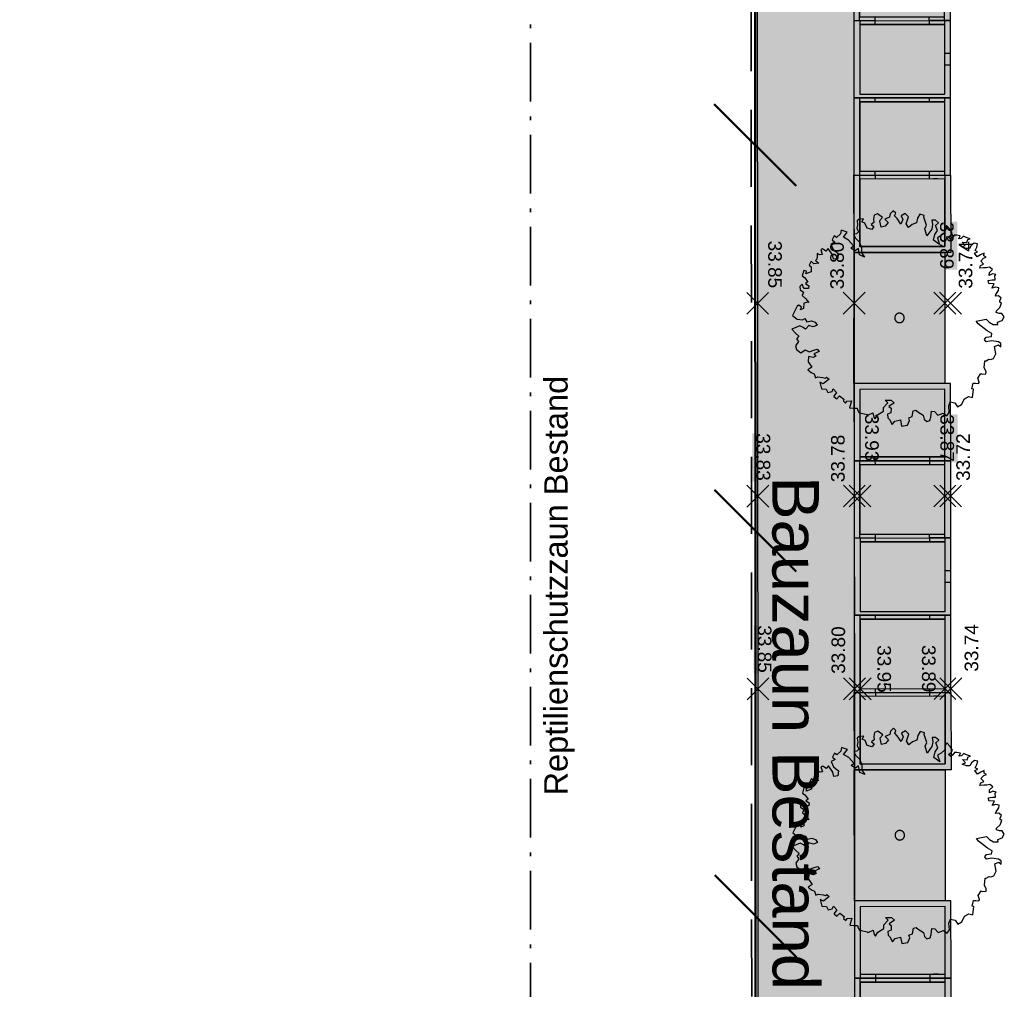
# Model space of a CAD drawing. Header units: metres. Extents: x -5569892 to 1712241, y -5568463 to 2085.
# Tile 26 of 70: x -13 to 13, y -60 to -35. Entities that reach past the tile are written whole.
import ezdxf

# ---------------------------------------------------------------- set-up
doc = ezdxf.new("R2010")
doc.units = ezdxf.units.M
doc.header["$LTSCALE"] = 0.5
for name, pattern in [('ISO-10 Strichpunktlinie', [4.699, 3.048, -0.762, 0.127, -0.762]), ('Linienart-34', [4.233, 2.116, -2.117]), ('Linienart-Gestrichelt mit Abstand', [6, 4, -2])]:
    doc.linetypes.add(name, pattern=pattern)
for name, color, linetype, lineweight in [('30 -39 Baustelle- Fläche', 7, 'Continuous', 15), ('99.04_Erschließung_VP-S-Borde-Kantenstein', 7, 'Continuous', 25), ('Bemaßung', 7, 'Continuous', 5), ('Keine', 7, 'Continuous', 9), ('S-Baumscheibe 3 BA', 7, 'Continuous', 25), ('SB-100A-Regengarten-Linie', 7, 'Continuous', 25), ('SB-PUNKTE-00000-0000-HOE', 7, 'Continuous', 18), ('SB-PUNKTE-00000-0000-PKT', 7, 'Continuous', 18), ('SB-PUNKTE-00000-0000-SYM', 7, 'Continuous', 18)]:
    doc.layers.add(name, color=color, linetype=linetype, lineweight=lineweight)
for name, color, linetype, lineweight, true_color in [('99.04_Erschließung_VP-S-Farben-Gehweg-Betonsteinpflaster', 7, 'Continuous', 25, 0xffd6a8), ('99.04_Erschließung_VP-S-Farben-Regengarten', 7, 'Continuous', 25, 0x60d2fb), ('S-Baum', 7, 'Continuous', 25, 0x4c994c), ('SB-100A-Regengarten-Farbe', 7, 'Continuous', 25, 0x60d2fb)]:
    doc.layers.add(name, color=color, linetype=linetype, lineweight=lineweight, true_color=true_color)
doc.styles.add('Arial', font='arial.ttf')

# ---------------------------------------------------------------- blocks, each defined once
blk = doc.blocks.new('Gruppe-52')
at = {"layer": 'SB-100A-Regengarten-Farbe', "linetype": 'Continuous', "lineweight": 0, "true_color": 0x60d2fb}
for points in [[(11.025, -59.956), (11.023, -58.203), (8.818, -58.206), (8.82, -59.959)], [(8.823, -61.963), (11.028, -61.96), (11.026, -60.158), (8.821, -60.161)], [(8.828, -63.966), (11.033, -63.963), (11.031, -62.161), (8.826, -62.164)], [(8.829, -65.97), (11.034, -65.967), (11.031, -64.165), (8.826, -64.168)], [(8.831, -67.922), (11.036, -67.919), (11.034, -66.166), (8.829, -66.169)]]:
    blk.add_hatch(color=141, dxfattribs=at).paths.add_polyline_path(points)
at = {"layer": 'SB-100A-Regengarten-Linie', "linetype": 'Continuous', "lineweight": 0}
for points in [[(11.025, -60.056), (11.023, -58.203), (8.818, -58.206), (8.821, -60.059), (10.625, -60.056), (11.025, -60.056), (11.176, -60.056), (11.173, -58.052), (8.667, -58.055), (8.67, -60.059), (8.821, -60.059), (9.221, -60.058), (9.221, -59.959)], [(11.028, -62.059), (11.025, -60.056), (9.221, -60.058), (8.821, -60.059), (8.67, -60.059), (8.673, -62.063), (11.179, -62.059), (11.176, -60.056), (11.025, -60.056), (10.625, -60.056), (10.625, -60.158)], [(8.675, -62.063), (8.678, -64.066), (11.182, -64.063), (11.179, -62.059), (11.03, -62.059)], [(9.226, -62.164), (9.226, -62.062), (8.825, -62.062), (8.675, -62.063), (10.63, -62.06), (10.63, -62.162)], [(8.825, -62.062), (8.828, -63.966), (11.033, -63.963), (11.03, -62.059), (10.63, -62.06)], [(11.034, -66.066), (11.031, -64.063), (9.227, -64.065), (8.826, -64.066), (8.676, -64.066), (8.678, -66.07), (11.184, -66.066), (11.182, -64.063), (11.031, -64.063), (10.63, -64.063), (10.63, -64.165)], [(11.034, -66.066), (11.036, -67.919), (8.831, -67.922), (8.829, -66.069), (10.633, -66.067), (11.034, -66.066), (11.184, -66.066), (11.187, -68.07), (8.681, -68.073), (8.678, -66.07), (8.829, -66.069), (9.23, -66.069), (9.23, -66.168)]]:
    blk.add_hatch(color=7, dxfattribs=at).paths.add_polyline_path(points)
at = {"layer": 'SB-100A-Regengarten-Farbe', "flags": 128}
for points in [[(11.025, -59.956), (11.023, -58.203), (8.818, -58.206), (8.82, -59.959)], [(8.823, -61.963), (11.028, -61.96), (11.026, -60.158), (8.821, -60.161)], [(8.828, -63.966), (11.033, -63.963), (11.031, -62.161), (8.826, -62.164)], [(8.829, -65.97), (11.034, -65.967), (11.031, -64.165), (8.826, -64.168)], [(8.831, -67.922), (11.036, -67.919), (11.034, -66.166), (8.829, -66.169)]]:
    blk.add_lwpolyline(points, close=True, dxfattribs=at)
at = {"layer": 'SB-100A-Regengarten-Linie'}
for p, q in [((11.025, -59.956), (8.82, -59.959)), ((10.625, -59.957), (10.625, -60.056)), ((10.841, -59.956), (10.724, -59.957)), ((8.823, -62.062), (8.821, -60.059)), ((8.821, -60.161), (11.026, -60.158)), ((9.221, -60.16), (9.221, -60.058)), ((8.823, -61.963), (11.028, -61.96)), ((9.224, -62.062), (9.224, -61.962)), ((10.628, -62.06), (10.627, -61.96)), ((8.826, -62.164), (11.031, -62.161)), ((11.153, -63.212), (11.032, -63.213)), ((11.153, -63.212), (11.18, -63.212)), ((8.829, -66.069), (8.826, -64.066)), ((9.227, -64.167), (9.227, -64.065)), ((8.826, -64.168), (11.031, -64.165)), ((8.829, -65.97), (11.034, -65.967)), ((9.23, -66.069), (9.229, -65.969)), ((10.633, -66.067), (10.633, -65.967)), ((10.633, -66.167), (10.633, -66.067)), ((11.034, -66.166), (8.829, -66.169)), ((10.849, -66.166), (10.733, -66.166))]:
    blk.add_line(p, q, dxfattribs=at)
at = {"layer": 'SB-100A-Regengarten-Linie', "flags": 128}
for points in [[(11.025, -60.056), (11.023, -58.203), (8.818, -58.206), (8.821, -60.059), (10.625, -60.056), (11.025, -60.056), (11.176, -60.056), (11.173, -58.052), (8.667, -58.055), (8.67, -60.059), (8.821, -60.059), (9.221, -60.058), (9.221, -59.959)], [(11.028, -62.059), (11.025, -60.056), (9.221, -60.058), (8.821, -60.059), (8.67, -60.059), (8.673, -62.063), (11.179, -62.059), (11.176, -60.056), (11.025, -60.056), (10.625, -60.056), (10.625, -60.158)], [(8.675, -62.063), (8.678, -64.066), (11.182, -64.063), (11.179, -62.059), (11.03, -62.059)], [(9.226, -62.164), (9.226, -62.062), (8.825, -62.062), (8.675, -62.063), (10.63, -62.06), (10.63, -62.162)], [(8.825, -62.062), (8.828, -63.966), (11.033, -63.963), (11.03, -62.059), (10.63, -62.06)], [(11.18, -62.911), (11.152, -62.911), (11.032, -62.912)], [(11.034, -66.066), (11.031, -64.063), (9.227, -64.065), (8.826, -64.066), (8.676, -64.066), (8.678, -66.07), (11.184, -66.066), (11.182, -64.063), (11.031, -64.063), (10.63, -64.063), (10.63, -64.165)], [(11.034, -66.066), (11.036, -67.919), (8.831, -67.922), (8.829, -66.069), (10.633, -66.067), (11.034, -66.066), (11.184, -66.066), (11.187, -68.07), (8.681, -68.073), (8.678, -66.07), (8.829, -66.069), (9.23, -66.069), (9.23, -66.168)]]:
    blk.add_lwpolyline(points, dxfattribs=at)
blk = doc.blocks.new('Gruppe-53')
at = {"layer": 'SB-100A-Regengarten-Farbe', "linetype": 'Continuous', "lineweight": 0, "true_color": 0x60d2fb}
for points in [[(11.007, -33.12), (11.005, -31.367), (8.8, -31.369), (8.802, -33.123)], [(8.804, -35.126), (11.009, -35.124), (11.007, -33.322), (8.802, -33.324)], [(8.808, -37.13), (11.013, -37.128), (11.011, -35.325), (8.806, -35.328)], [(8.808, -39.133), (11.013, -39.131), (11.011, -37.329), (8.806, -37.331)], [(8.81, -41.086), (11.015, -41.084), (11.013, -39.33), (8.808, -39.333)]]:
    blk.add_hatch(color=141, dxfattribs=at).paths.add_polyline_path(points)
at = {"layer": 'SB-100A-Regengarten-Linie', "linetype": 'Continuous', "lineweight": 0}
for points in [[(11.007, -33.22), (11.005, -31.367), (8.8, -31.369), (8.802, -33.222), (10.606, -33.221), (11.007, -33.22), (11.157, -33.22), (11.155, -31.216), (8.649, -31.219), (8.651, -33.223), (8.802, -33.222), (9.202, -33.222), (9.202, -33.122)], [(11.009, -35.224), (11.007, -33.22), (9.202, -33.222), (8.802, -33.222), (8.651, -33.223), (8.653, -35.226), (11.159, -35.223), (11.157, -33.22), (11.007, -33.22), (10.606, -33.221), (10.606, -33.322)], [(8.655, -35.226), (8.657, -37.23), (11.161, -37.227), (11.159, -35.223), (11.011, -35.224)], [(9.207, -35.327), (9.207, -35.226), (8.806, -35.226), (8.655, -35.226), (10.61, -35.224), (10.61, -35.326)], [(8.806, -35.226), (8.808, -37.13), (11.013, -37.128), (11.011, -35.224), (10.61, -35.224)], [(11.013, -39.231), (11.011, -37.227), (9.207, -37.229), (8.806, -37.229), (8.655, -37.23), (8.657, -39.233), (11.163, -39.231), (11.161, -37.227), (11.011, -37.227), (10.61, -37.228), (10.61, -37.329)], [(11.013, -39.231), (11.015, -41.084), (8.81, -41.086), (8.808, -39.233), (10.612, -39.231), (11.013, -39.231), (11.163, -39.231), (11.166, -41.234), (8.66, -41.237), (8.657, -39.233), (8.808, -39.233), (9.209, -39.233), (9.209, -39.332)]]:
    blk.add_hatch(color=7, dxfattribs=at).paths.add_polyline_path(points)
at = {"layer": 'SB-100A-Regengarten-Farbe', "flags": 128}
for points in [[(11.007, -33.12), (11.005, -31.367), (8.8, -31.369), (8.802, -33.123)], [(8.804, -35.126), (11.009, -35.124), (11.007, -33.322), (8.802, -33.324)], [(8.808, -37.13), (11.013, -37.128), (11.011, -35.325), (8.806, -35.328)], [(8.808, -39.133), (11.013, -39.131), (11.011, -37.329), (8.806, -37.331)], [(8.81, -41.086), (11.015, -41.084), (11.013, -39.33), (8.808, -39.333)]]:
    blk.add_lwpolyline(points, close=True, dxfattribs=at)
at = {"layer": 'SB-100A-Regengarten-Linie'}
for p, q in [((11.007, -33.12), (8.802, -33.123)), ((10.606, -33.121), (10.606, -33.221)), ((10.822, -33.121), (10.706, -33.121)), ((8.804, -35.226), (8.802, -33.222)), ((8.802, -33.324), (11.007, -33.322)), ((9.203, -33.324), (9.202, -33.222)), ((8.804, -35.126), (11.009, -35.124)), ((9.205, -35.226), (9.204, -35.126)), ((10.608, -35.224), (10.608, -35.124)), ((8.806, -35.328), (11.011, -35.325)), ((11.133, -36.377), (11.012, -36.377)), ((11.133, -36.377), (11.16, -36.377)), ((8.808, -39.233), (8.806, -37.229)), ((9.207, -37.331), (9.207, -37.229)), ((8.806, -37.331), (11.011, -37.329)), ((8.808, -39.133), (11.013, -39.131)), ((9.209, -39.233), (9.209, -39.133)), ((10.612, -39.231), (10.612, -39.131)), ((10.612, -39.331), (10.612, -39.231)), ((11.013, -39.33), (8.808, -39.333)), ((10.829, -39.331), (10.712, -39.331))]:
    blk.add_line(p, q, dxfattribs=at)
at = {"layer": 'SB-100A-Regengarten-Linie', "flags": 128}
for points in [[(11.007, -33.22), (11.005, -31.367), (8.8, -31.369), (8.802, -33.222), (10.606, -33.221), (11.007, -33.22), (11.157, -33.22), (11.155, -31.216), (8.649, -31.219), (8.651, -33.223), (8.802, -33.222), (9.202, -33.222), (9.202, -33.122)], [(11.009, -35.224), (11.007, -33.22), (9.202, -33.222), (8.802, -33.222), (8.651, -33.223), (8.653, -35.226), (11.159, -35.223), (11.157, -33.22), (11.007, -33.22), (10.606, -33.221), (10.606, -33.322)], [(8.655, -35.226), (8.657, -37.23), (11.161, -37.227), (11.159, -35.223), (11.011, -35.224)], [(9.207, -35.327), (9.207, -35.226), (8.806, -35.226), (8.655, -35.226), (10.61, -35.224), (10.61, -35.326)], [(8.806, -35.226), (8.808, -37.13), (11.013, -37.128), (11.011, -35.224), (10.61, -35.224)], [(11.16, -36.076), (11.133, -36.076), (11.012, -36.076)], [(11.013, -39.231), (11.011, -37.227), (9.207, -37.229), (8.806, -37.229), (8.655, -37.23), (8.657, -39.233), (11.163, -39.231), (11.161, -37.227), (11.011, -37.227), (10.61, -37.228), (10.61, -37.329)], [(11.013, -39.231), (11.015, -41.084), (8.81, -41.086), (8.808, -39.233), (10.612, -39.231), (11.013, -39.231), (11.163, -39.231), (11.166, -41.234), (8.66, -41.237), (8.657, -39.233), (8.808, -39.233), (9.209, -39.233), (9.209, -39.332)]]:
    blk.add_lwpolyline(points, dxfattribs=at)
blk = doc.blocks.new('Gruppe-207')
at = {"layer": 'SB-PUNKTE-00000-0000-SYM', "color": 7}
for p, q in [((11.445, -42.269), (10.879, -42.835)), ((10.879, -42.269), (11.445, -42.835))]:
    blk.add_line(p, q, dxfattribs=at)
blk = doc.blocks.new('Gruppe-208')
at = {"layer": 'SB-PUNKTE-00000-0000-SYM', "color": 7}
for p, q in [((10.729, -42.269), (11.295, -42.835)), ((10.729, -42.835), (11.295, -42.269))]:
    blk.add_line(p, q, dxfattribs=at)
blk = doc.blocks.new('Gruppe-209')
at = {"layer": 'SB-PUNKTE-00000-0000-SYM', "color": 7}
for p, q in [((8.945, -42.271), (8.379, -42.837)), ((8.379, -42.271), (8.945, -42.837))]:
    blk.add_line(p, q, dxfattribs=at)
blk = doc.blocks.new('Gruppe-210')
at = {"layer": 'SB-PUNKTE-00000-0000-SYM', "color": 7}
for p, q in [((5.879, -42.84), (6.445, -42.273)), ((5.879, -42.274), (6.445, -42.839))]:
    blk.add_line(p, q, dxfattribs=at)
blk = doc.blocks.new('Gruppe-215')
at = {"layer": 'SB-PUNKTE-00000-0000-SYM', "color": 7}
for p, q in [((11.449, -47.269), (10.883, -47.835)), ((10.883, -47.269), (11.449, -47.835))]:
    blk.add_line(p, q, dxfattribs=at)
blk = doc.blocks.new('Gruppe-216')
at = {"layer": 'SB-PUNKTE-00000-0000-SYM', "color": 7}
for p, q in [((10.733, -47.269), (11.299, -47.835)), ((10.733, -47.835), (11.299, -47.269))]:
    blk.add_line(p, q, dxfattribs=at)
blk = doc.blocks.new('Gruppe-217')
at = {"layer": 'SB-PUNKTE-00000-0000-SYM', "color": 7}
for p, q in [((8.533, -47.271), (9.099, -47.837)), ((8.533, -47.837), (9.099, -47.271))]:
    blk.add_line(p, q, dxfattribs=at)
blk = doc.blocks.new('Gruppe-218')
at = {"layer": 'SB-PUNKTE-00000-0000-SYM', "color": 7}
for p, q in [((8.949, -47.271), (8.383, -47.837)), ((8.383, -47.271), (8.949, -47.837))]:
    blk.add_line(p, q, dxfattribs=at)
blk = doc.blocks.new('Gruppe-219')
at = {"layer": 'SB-PUNKTE-00000-0000-SYM', "color": 7}
for p, q in [((5.883, -47.84), (6.449, -47.273)), ((5.883, -47.274), (6.449, -47.839))]:
    blk.add_line(p, q, dxfattribs=at)
blk = doc.blocks.new('Gruppe-223')
at = {"layer": 'SB-PUNKTE-00000-0000-SYM', "color": 7}
for p, q in [((11.453, -52.269), (10.887, -52.835)), ((10.887, -52.269), (11.453, -52.835))]:
    blk.add_line(p, q, dxfattribs=at)
blk = doc.blocks.new('Gruppe-224')
at = {"layer": 'SB-PUNKTE-00000-0000-SYM', "color": 7}
for p, q in [((10.737, -52.269), (11.303, -52.835)), ((10.737, -52.835), (11.303, -52.269))]:
    blk.add_line(p, q, dxfattribs=at)
blk = doc.blocks.new('Gruppe-225')
at = {"layer": 'SB-PUNKTE-00000-0000-SYM', "color": 7}
for p, q in [((8.537, -52.271), (9.103, -52.837)), ((8.537, -52.837), (9.103, -52.271))]:
    blk.add_line(p, q, dxfattribs=at)
blk = doc.blocks.new('Gruppe-226')
at = {"layer": 'SB-PUNKTE-00000-0000-SYM', "color": 7}
for p, q in [((8.953, -52.271), (8.387, -52.837)), ((8.387, -52.271), (8.953, -52.837))]:
    blk.add_line(p, q, dxfattribs=at)
blk = doc.blocks.new('Gruppe-227')
at = {"layer": 'SB-PUNKTE-00000-0000-SYM', "color": 7}
for p, q in [((5.887, -52.84), (6.453, -52.273)), ((5.887, -52.274), (6.453, -52.839))]:
    blk.add_line(p, q, dxfattribs=at)
blk = doc.blocks.new('Gruppe-481')
at = {"layer": 'SB-100A-Regengarten-Farbe', "linetype": 'Continuous', "lineweight": 0, "true_color": 0x60d2fb}
for points in [[(11.016, -46.538), (11.014, -44.785), (8.809, -44.787), (8.811, -46.541)], [(8.813, -48.544), (11.018, -48.542), (11.016, -46.74), (8.811, -46.742)], [(8.817, -50.548), (11.022, -50.545), (11.02, -48.743), (8.815, -48.745)], [(8.817, -52.551), (11.022, -52.549), (11.02, -50.747), (8.815, -50.749)], [(8.819, -54.504), (11.024, -54.502), (11.022, -52.748), (8.817, -52.75)]]:
    blk.add_hatch(color=141, dxfattribs=at).paths.add_polyline_path(points)
at = {"layer": 'SB-100A-Regengarten-Linie', "linetype": 'Continuous', "lineweight": 0}
for points in [[(11.016, -46.638), (11.014, -44.785), (8.809, -44.787), (8.811, -46.64), (10.615, -46.638), (11.016, -46.638), (11.166, -46.638), (11.164, -44.634), (8.658, -44.637), (8.66, -46.64), (8.811, -46.64), (9.211, -46.64), (9.211, -46.54)], [(11.018, -48.641), (11.016, -46.638), (9.211, -46.64), (8.811, -46.64), (8.66, -46.64), (8.662, -48.644), (11.168, -48.641), (11.166, -46.638), (11.016, -46.638), (10.615, -46.638), (10.615, -46.74)], [(8.664, -48.644), (8.667, -50.647), (11.17, -50.645), (11.168, -48.641), (11.02, -48.641)], [(9.216, -48.745), (9.216, -48.643), (8.815, -48.644), (8.664, -48.644), (10.619, -48.642), (10.619, -48.744)], [(8.815, -48.644), (8.817, -50.548), (11.022, -50.545), (11.02, -48.641), (10.619, -48.642)], [(11.022, -52.649), (11.02, -50.645), (9.216, -50.647), (8.815, -50.647), (8.664, -50.647), (8.666, -52.651), (11.172, -52.648), (11.17, -50.645), (11.02, -50.645), (10.619, -50.645), (10.619, -50.747)], [(11.022, -52.649), (11.024, -54.502), (8.819, -54.504), (8.817, -52.651), (10.621, -52.649), (11.022, -52.649), (11.172, -52.648), (11.175, -54.652), (8.669, -54.654), (8.666, -52.651), (8.817, -52.651), (9.218, -52.65), (9.218, -52.75)]]:
    blk.add_hatch(color=7, dxfattribs=at).paths.add_polyline_path(points)
at = {"layer": 'SB-100A-Regengarten-Farbe', "flags": 128}
for points in [[(11.016, -46.538), (11.014, -44.785), (8.809, -44.787), (8.811, -46.541)], [(8.813, -48.544), (11.018, -48.542), (11.016, -46.74), (8.811, -46.742)], [(8.817, -50.548), (11.022, -50.545), (11.02, -48.743), (8.815, -48.745)], [(8.817, -52.551), (11.022, -52.549), (11.02, -50.747), (8.815, -50.749)], [(8.819, -54.504), (11.024, -54.502), (11.022, -52.748), (8.817, -52.75)]]:
    blk.add_lwpolyline(points, close=True, dxfattribs=at)
at = {"layer": 'SB-100A-Regengarten-Linie'}
for p, q in [((11.016, -46.538), (8.811, -46.541)), ((8.813, -48.644), (8.811, -46.64)), ((9.212, -46.742), (9.211, -46.64)), ((10.615, -46.539), (10.615, -46.638)), ((10.831, -46.538), (10.715, -46.539)), ((8.811, -46.742), (11.016, -46.74)), ((8.813, -48.544), (11.018, -48.542)), ((8.815, -48.745), (11.02, -48.743)), ((9.214, -48.643), (9.213, -48.544)), ((10.617, -48.642), (10.617, -48.542)), ((11.142, -49.795), (11.021, -49.795)), ((11.142, -49.795), (11.17, -49.795)), ((8.817, -52.651), (8.815, -50.647)), ((8.815, -50.749), (11.02, -50.747)), ((9.216, -50.749), (9.216, -50.647)), ((8.817, -52.551), (11.022, -52.549)), ((9.218, -52.65), (9.218, -52.551)), ((10.621, -52.649), (10.621, -52.549)), ((11.022, -52.748), (8.817, -52.75)), ((10.621, -52.749), (10.621, -52.649)), ((10.838, -52.748), (10.721, -52.748))]:
    blk.add_line(p, q, dxfattribs=at)
at = {"layer": 'SB-100A-Regengarten-Linie', "flags": 128}
for points in [[(11.016, -46.638), (11.014, -44.785), (8.809, -44.787), (8.811, -46.64), (10.615, -46.638), (11.016, -46.638), (11.166, -46.638), (11.164, -44.634), (8.658, -44.637), (8.66, -46.64), (8.811, -46.64), (9.211, -46.64), (9.211, -46.54)], [(11.018, -48.641), (11.016, -46.638), (9.211, -46.64), (8.811, -46.64), (8.66, -46.64), (8.662, -48.644), (11.168, -48.641), (11.166, -46.638), (11.016, -46.638), (10.615, -46.638), (10.615, -46.74)], [(8.664, -48.644), (8.667, -50.647), (11.17, -50.645), (11.168, -48.641), (11.02, -48.641)], [(9.216, -48.745), (9.216, -48.643), (8.815, -48.644), (8.664, -48.644), (10.619, -48.642), (10.619, -48.744)], [(8.815, -48.644), (8.817, -50.548), (11.022, -50.545), (11.02, -48.641), (10.619, -48.642)], [(11.169, -49.494), (11.142, -49.494), (11.021, -49.494)], [(11.022, -52.649), (11.02, -50.645), (9.216, -50.647), (8.815, -50.647), (8.664, -50.647), (8.666, -52.651), (11.172, -52.648), (11.17, -50.645), (11.02, -50.645), (10.619, -50.645), (10.619, -50.747)], [(11.022, -52.649), (11.024, -54.502), (8.819, -54.504), (8.817, -52.651), (10.621, -52.649), (11.022, -52.649), (11.172, -52.648), (11.175, -54.652), (8.669, -54.654), (8.666, -52.651), (8.817, -52.651), (9.218, -52.65), (9.218, -52.75)]]:
    blk.add_lwpolyline(points, dxfattribs=at)
blk = doc.blocks.new('Gruppe-484')
at = {"layer": 'S-Baum', "flags": 128}
blk.add_lwpolyline([(12.495, -42.823), (12.427, -42.821), (12.349, -42.798), (12.35, -42.75), (12.441, -42.665), (12.484, -42.551), (12.437, -42.529), (12.439, -42.481), (12.477, -42.423), (12.403, -42.361), (12.324, -42.37), (12.336, -42.331), (12.408, -42.226), (12.418, -42.158), (12.331, -42.135), (12.234, -42.16), (12.295, -42.055), (12.151, -42.042), (12.142, -41.962), (12.242, -41.946), (12.318, -41.948), (12.313, -41.841), (12.334, -41.813), (12.247, -41.79), (12.166, -41.836), (12.169, -41.759), (12.251, -41.683), (12.173, -41.621), (12.094, -41.638), (12.017, -41.635), (11.918, -41.643), (11.94, -41.573), (12.021, -41.539), (11.944, -41.466), (12.015, -41.381), (12.083, -41.355), (12.028, -41.325), (12.03, -41.257), (11.941, -41.302), (11.852, -41.347), (11.784, -41.257), (11.864, -41.22), (11.797, -41.189), (11.84, -41.103), (11.863, -41.016), (11.776, -40.993), (11.694, -41.059), (11.652, -41.136), (11.564, -41.133), (11.458, -41.09), (11.539, -41.053), (11.462, -40.972), (11.581, -40.976), (11.612, -40.9), (11.672, -40.882), (11.566, -40.848), (11.496, -40.817), (11.437, -40.874), (11.378, -40.881), (11.409, -40.806), (11.313, -40.791), (11.253, -40.789), (11.212, -40.847), (11.162, -40.893), (11.104, -40.843), (11.166, -40.786), (11.207, -40.728), (11.143, -40.63), (11.058, -40.539), (11.026, -40.578), (11.001, -40.732), (10.91, -40.809), (10.821, -40.862), (10.875, -41.031), (10.723, -40.918), (10.756, -40.772), (10.827, -40.667), (10.775, -40.538), (10.854, -40.473), (10.768, -40.402), (10.681, -40.399), (10.697, -40.516), (10.673, -40.634), (10.551, -40.805), (10.498, -40.628), (10.541, -40.53), (10.468, -40.324), (10.481, -40.276), (10.364, -40.241), (10.303, -40.347), (10.279, -40.473), (10.17, -40.509), (10.069, -40.593), (10.013, -40.492), (10.07, -40.31), (9.985, -40.228), (9.884, -40.284), (9.929, -40.382), (9.876, -40.507), (9.774, -40.36), (9.708, -40.287), (9.739, -40.22), (9.673, -40.158), (9.594, -40.235), (9.58, -40.322), (9.462, -40.377), (9.547, -40.46), (9.464, -40.553), (9.367, -40.578), (9.325, -40.424), (9.322, -40.421), (9.396, -40.327), (9.271, -40.235), (9.182, -40.269), (9.167, -40.376), (9.176, -40.464), (9.103, -40.512), (9.172, -40.563), (9.119, -40.64), (8.996, -40.605), (8.94, -40.476), (8.862, -40.445), (8.905, -40.367), (8.788, -40.374), (8.736, -40.421), (8.752, -40.52), (8.729, -40.607), (8.777, -40.705), (8.724, -40.751), (8.648, -40.76), (8.701, -40.869), (8.805, -40.969), (8.851, -41.118), (8.855, -41.245), (8.93, -41.355), (8.805, -41.303), (8.771, -41.135), (8.69, -41.192), (8.576, -41.128), (8.646, -41.063), (8.515, -40.922), (8.382, -40.839), (8.482, -40.715), (8.328, -40.662), (8.305, -40.757), (8.203, -40.852), (8.148, -40.803), (8.094, -40.908), (8.162, -40.967), (8.061, -41.023), (8.116, -41.161), (8.249, -41.264), (8.236, -41.391), (8.128, -41.407), (8.1, -41.299), (7.99, -41.137), (7.928, -41.205), (7.842, -41.143), (7.794, -41.161), (7.829, -41.29), (7.769, -41.296), (7.702, -41.266), (7.7, -41.333), (7.697, -41.412), (7.656, -41.448), (7.742, -41.519), (7.614, -41.534), (7.548, -41.464), (7.497, -41.57), (7.543, -41.611), (7.55, -41.739), (7.41, -41.793), (7.424, -41.723), (7.353, -41.704), (7.312, -41.846), (7.378, -41.888), (7.462, -41.999), (7.401, -42.045), (7.487, -42.099), (7.476, -42.175), (7.357, -42.17), (7.313, -42.061), (7.252, -42.119), (7.26, -42.207), (7.346, -42.269), (7.314, -42.356), (7.4, -42.427), (7.484, -42.537), (7.456, -42.524), (7.356, -42.552), (7.351, -42.688), (7.271, -42.725), (7.293, -42.658), (7.227, -42.607), (7.186, -42.634), (7.062, -42.873), (7.186, -42.965), (7.321, -42.981), (7.382, -42.952), (7.436, -43.033), (7.555, -43.009), (7.65, -43.049), (7.707, -43.122), (7.598, -43.166), (7.483, -43.134), (7.401, -43.227), (7.343, -43.186), (7.257, -43.143), (7.05, -43.227), (7.143, -43.326), (7.228, -43.408), (7.169, -43.474), (7.223, -43.544), (7.143, -43.657), (7.168, -43.757), (7.281, -43.84), (7.391, -43.764), (7.497, -43.816), (7.617, -43.772), (7.706, -43.747), (7.752, -43.805), (7.614, -43.868), (7.671, -43.93), (7.6, -43.958), (7.476, -43.934), (7.471, -44.07), (7.563, -44.209), (7.464, -44.285), (7.55, -44.347), (7.625, -44.386), (7.661, -44.487), (7.721, -44.46), (7.848, -44.482), (7.915, -44.495), (7.945, -44.468), (8.011, -44.527), (7.86, -44.64), (7.773, -44.598), (7.818, -44.775), (7.934, -44.779), (7.979, -44.868), (8.088, -44.843), (8.121, -44.777), (8.206, -44.867), (8.135, -44.961), (8.134, -44.972), (8.209, -45.031), (8.279, -44.957), (8.395, -45.038), (8.382, -45.097), (8.44, -45.147), (8.47, -45.091), (8.597, -45.084), (8.543, -45.269), (8.639, -45.272), (8.738, -45.276), (8.756, -45.333), (8.793, -45.393), (8.841, -45.406), (8.996, -45.44), (9.015, -45.469), (9.035, -45.45), (9.144, -45.397), (9.169, -45.505), (9.207, -45.555), (9.27, -45.449), (9.42, -45.355), (9.424, -45.259), (9.535, -45.136), (9.467, -45.065), (9.625, -45.071), (9.699, -45.141), (9.56, -45.236), (9.618, -45.274), (9.614, -45.393), (9.525, -45.43), (9.539, -45.526), (9.577, -45.567), (9.652, -45.697), (9.714, -45.611), (9.86, -45.577), (9.894, -45.745), (10.05, -45.719), (10.094, -45.593), (10.077, -45.525), (10.166, -45.488), (10.19, -45.345), (10.259, -45.327), (10.317, -45.369), (10.45, -45.461), (10.478, -45.558), (10.543, -45.62), (10.624, -45.591), (10.655, -45.505), (10.669, -45.35), (10.747, -45.364), (10.832, -45.454), (10.969, -45.408), (11.066, -45.471), (11.129, -45.385), (11.115, -45.218), (11.155, -45.111), (11.273, -45.135), (11.346, -45.237), (11.447, -45.181), (11.52, -45.036), (11.63, -44.972), (11.728, -44.995), (11.755, -44.781), (11.716, -44.771), (11.749, -44.625), (11.808, -44.627), (11.884, -44.638), (11.905, -44.611), (11.905, -44.602), (11.872, -44.494), (11.944, -44.377), (11.98, -44.39), (12.08, -44.382), (12.082, -44.322), (12.037, -44.225), (12.051, -44.05), (12.083, -44.051), (12.152, -44.005), (12.2, -44.015), (12.28, -43.99), (12.341, -43.864), (12.299, -43.676), (12.408, -43.632), (12.466, -43.682), (12.469, -43.594), (12.402, -43.552), (12.225, -43.527), (12.088, -43.553), (12.042, -43.492), (12.084, -43.434), (12.22, -43.419), (12.231, -43.343), (12.109, -43.271), (11.88, -43.085), (11.823, -43.015), (12.088, -42.967), (12.165, -43.046), (12.27, -43.109), (12.386, -43.102), (12.38, -43.045), (12.38, -43.045), (12.497, -43.001), (12.549, -42.904)], close=True, dxfattribs=at)
at = {"layer": 'S-Baum'}
blk.add_rational_spline([(9.806, -43.054), (9.568, -42.99), (9.632, -42.752), (9.87, -42.816), (10.108, -42.88), (10.044, -43.118), (9.806, -43.054)], [1, 0.333333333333, 0.333333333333, 1, 0.333333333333, 0.333333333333, 1], degree=3, knots=[0, 0, 0, 0, 0.5, 0.5, 0.5, 1, 1, 1, 1], dxfattribs=at)
blk = doc.blocks.new('Gruppe-485')
at = {"layer": 'S-Baum', "flags": 128}
blk.add_lwpolyline([(12.503, -56.24), (12.435, -56.237), (12.356, -56.215), (12.358, -56.167), (12.449, -56.082), (12.492, -55.968), (12.445, -55.946), (12.446, -55.898), (12.485, -55.84), (12.411, -55.778), (12.331, -55.787), (12.344, -55.748), (12.415, -55.643), (12.426, -55.575), (12.339, -55.552), (12.242, -55.577), (12.302, -55.472), (12.158, -55.459), (12.15, -55.379), (12.249, -55.363), (12.326, -55.365), (12.321, -55.258), (12.342, -55.23), (12.255, -55.207), (12.174, -55.253), (12.176, -55.176), (12.258, -55.1), (12.181, -55.038), (12.101, -55.055), (12.025, -55.052), (11.926, -55.06), (11.948, -54.99), (12.028, -54.956), (11.951, -54.883), (12.022, -54.798), (12.091, -54.772), (12.035, -54.741), (12.038, -54.674), (11.949, -54.719), (11.859, -54.764), (11.792, -54.674), (11.872, -54.637), (11.805, -54.606), (11.848, -54.52), (11.87, -54.433), (11.783, -54.41), (11.702, -54.476), (11.66, -54.553), (11.572, -54.55), (11.466, -54.507), (11.547, -54.47), (11.47, -54.388), (11.589, -54.392), (11.62, -54.317), (11.68, -54.299), (11.573, -54.265), (11.504, -54.234), (11.445, -54.291), (11.385, -54.298), (11.416, -54.223), (11.321, -54.208), (11.261, -54.206), (11.22, -54.264), (11.17, -54.31), (11.112, -54.26), (11.174, -54.203), (11.215, -54.145), (11.151, -54.047), (11.066, -53.956), (11.033, -53.995), (11.008, -54.149), (10.918, -54.225), (10.828, -54.279), (10.882, -54.448), (10.73, -54.335), (10.764, -54.189), (10.835, -54.084), (10.783, -53.955), (10.861, -53.89), (10.776, -53.819), (10.689, -53.816), (10.704, -53.932), (10.681, -54.05), (10.559, -54.222), (10.505, -54.045), (10.548, -53.947), (10.476, -53.741), (10.489, -53.693), (10.371, -53.658), (10.311, -53.763), (10.287, -53.89), (10.178, -53.926), (10.076, -54.01), (10.02, -53.909), (10.077, -53.727), (9.992, -53.645), (9.891, -53.701), (9.936, -53.799), (9.884, -53.924), (9.781, -53.777), (9.716, -53.704), (9.746, -53.637), (9.681, -53.575), (9.602, -53.652), (9.587, -53.739), (9.469, -53.794), (9.554, -53.876), (9.472, -53.97), (9.375, -53.995), (9.333, -53.841), (9.329, -53.838), (9.403, -53.744), (9.279, -53.652), (9.19, -53.686), (9.175, -53.793), (9.183, -53.881), (9.111, -53.929), (9.18, -53.98), (9.127, -54.057), (9.003, -54.022), (8.948, -53.893), (8.87, -53.862), (8.912, -53.784), (8.796, -53.791), (8.743, -53.838), (8.76, -53.937), (8.737, -54.024), (8.785, -54.122), (8.732, -54.168), (8.655, -54.177), (8.708, -54.286), (8.813, -54.386), (8.858, -54.535), (8.863, -54.662), (8.938, -54.772), (8.813, -54.72), (8.779, -54.552), (8.697, -54.608), (8.584, -54.545), (8.654, -54.48), (8.523, -54.339), (8.39, -54.256), (8.49, -54.132), (8.336, -54.078), (8.313, -54.174), (8.211, -54.269), (8.156, -54.219), (8.101, -54.325), (8.17, -54.384), (8.069, -54.44), (8.124, -54.578), (8.256, -54.681), (8.243, -54.808), (8.135, -54.824), (8.108, -54.716), (7.997, -54.554), (7.936, -54.622), (7.85, -54.56), (7.801, -54.578), (7.837, -54.707), (7.777, -54.713), (7.71, -54.682), (7.708, -54.75), (7.705, -54.829), (7.664, -54.865), (7.749, -54.936), (7.622, -54.951), (7.556, -54.881), (7.504, -54.987), (7.551, -55.028), (7.558, -55.155), (7.418, -55.21), (7.431, -55.14), (7.361, -55.12), (7.319, -55.263), (7.386, -55.305), (7.47, -55.416), (7.409, -55.462), (7.495, -55.515), (7.484, -55.591), (7.365, -55.587), (7.321, -55.478), (7.259, -55.536), (7.268, -55.624), (7.353, -55.686), (7.322, -55.773), (7.407, -55.843), (7.491, -55.954), (7.464, -55.941), (7.363, -55.969), (7.359, -56.105), (7.278, -56.142), (7.3, -56.075), (7.234, -56.024), (7.194, -56.051), (7.07, -56.29), (7.194, -56.382), (7.329, -56.398), (7.39, -56.369), (7.443, -56.45), (7.563, -56.426), (7.658, -56.466), (7.715, -56.539), (7.606, -56.583), (7.491, -56.551), (7.409, -56.644), (7.35, -56.603), (7.264, -56.56), (7.058, -56.644), (7.15, -56.743), (7.235, -56.825), (7.177, -56.891), (7.231, -56.961), (7.151, -57.074), (7.175, -57.174), (7.289, -57.257), (7.399, -57.181), (7.505, -57.233), (7.625, -57.189), (7.714, -57.164), (7.76, -57.222), (7.622, -57.285), (7.679, -57.346), (7.607, -57.375), (7.484, -57.351), (7.479, -57.487), (7.571, -57.626), (7.472, -57.702), (7.557, -57.764), (7.632, -57.803), (7.669, -57.903), (7.729, -57.877), (7.856, -57.898), (7.923, -57.912), (7.952, -57.885), (8.018, -57.944), (7.867, -58.057), (7.781, -58.015), (7.826, -58.192), (7.942, -58.196), (7.987, -58.285), (8.095, -58.26), (8.129, -58.193), (8.213, -58.284), (8.142, -58.378), (8.142, -58.389), (8.216, -58.448), (8.287, -58.374), (8.403, -58.455), (8.39, -58.514), (8.447, -58.564), (8.477, -58.508), (8.605, -58.501), (8.551, -58.686), (8.647, -58.689), (8.746, -58.693), (8.764, -58.75), (8.801, -58.81), (8.849, -58.823), (9.003, -58.857), (9.022, -58.886), (9.043, -58.867), (9.152, -58.814), (9.177, -58.922), (9.215, -58.972), (9.278, -58.866), (9.428, -58.772), (9.431, -58.676), (9.543, -58.553), (9.475, -58.482), (9.633, -58.488), (9.707, -58.558), (9.568, -58.652), (9.626, -58.691), (9.622, -58.81), (9.533, -58.847), (9.547, -58.943), (9.585, -58.984), (9.66, -59.114), (9.722, -59.028), (9.868, -58.994), (9.902, -59.162), (10.058, -59.136), (10.102, -59.01), (10.084, -58.942), (10.173, -58.905), (10.198, -58.762), (10.267, -58.744), (10.325, -58.786), (10.457, -58.878), (10.485, -58.975), (10.551, -59.037), (10.631, -59.008), (10.663, -58.922), (10.676, -58.766), (10.755, -58.78), (10.84, -58.871), (10.977, -58.825), (11.074, -58.887), (11.136, -58.802), (11.122, -58.634), (11.163, -58.528), (11.281, -58.552), (11.354, -58.654), (11.455, -58.598), (11.528, -58.453), (11.637, -58.389), (11.736, -58.412), (11.763, -58.198), (11.723, -58.188), (11.757, -58.042), (11.816, -58.044), (11.892, -58.055), (11.913, -58.028), (11.913, -58.019), (11.88, -57.91), (11.952, -57.794), (11.988, -57.807), (12.087, -57.799), (12.089, -57.739), (12.045, -57.642), (12.059, -57.467), (12.09, -57.468), (12.16, -57.422), (12.207, -57.432), (12.288, -57.407), (12.348, -57.281), (12.307, -57.093), (12.416, -57.049), (12.473, -57.099), (12.476, -57.011), (12.41, -56.969), (12.233, -56.944), (12.096, -56.97), (12.05, -56.909), (12.091, -56.851), (12.228, -56.836), (12.239, -56.76), (12.117, -56.688), (11.888, -56.502), (11.831, -56.432), (12.096, -56.384), (12.172, -56.463), (12.278, -56.526), (12.394, -56.519), (12.388, -56.462), (12.388, -56.462), (12.505, -56.418), (12.556, -56.321)], close=True, dxfattribs=at)
at = {"layer": 'S-Baum'}
blk.add_rational_spline([(9.814, -56.471), (9.576, -56.407), (9.64, -56.169), (9.878, -56.233), (10.115, -56.297), (10.052, -56.534), (9.814, -56.471)], [1, 0.333333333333, 0.333333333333, 1, 0.333333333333, 0.333333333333, 1], degree=3, knots=[0, 0, 0, 0, 0.5, 0.5, 0.5, 1, 1, 1, 1], dxfattribs=at)
blk = doc.blocks.new('_23-07-06_Massenplan_TB_Weiterführende Schule (3D)')
at = {"layer": '99.04_Erschließung_VP-S-Farben-Gehweg-Betonsteinpflaster', "linetype": 'Continuous', "lineweight": 0, "true_color": 0xffd6a8}
h = blk.add_hatch(color=41, dxfattribs=at)
edge = h.paths.add_edge_path()
edge.add_line((8.709, -98.307), (11.21, -98.305))
edge.add_line((11.21, -98.305), (11.21, -100.21))
edge.add_line((11.21, -100.21), (8.71, -100.212))
edge.add_line((8.71, -100.212), (8.71, -100.212))
edge.add_line((8.71, -100.212), (6.21, -100.214))
edge.add_line((6.21, -100.214), (6.126, 0.15))
edge.add_line((6.126, 0.15), (-4.345, 0.15))
edge.add_line((-4.345, 0.15), (-4.345, 9.15))
edge.add_line((-4.345, 9.15), (0.506, 9.15))
edge.add_line((0.506, 9.15), (0.506, 9.15))
edge.add_arc((0.506, -10.85), 20, 81.0473, 90, ccw=False)
edge.add_line((3.619, 8.906), (3.619, 8.906))
edge.add_line((3.619, 8.906), (3.619, 8.906))
edge.add_arc((2.079, -3.667), 12.667, 72.2776, 83.0196, ccw=False)
edge.add_line((5.935, 8.399), (5.935, 8.399))
edge.add_arc((4.578, 3.587), 5, 36.0456, 74.2499, ccw=False)
edge.add_arc((4.578, 3.587), 5, 20.2981, 36.0456, ccw=False)
edge.add_line((9.267, 5.321), (9.267, 5.321))
edge.add_arc((-18.87, -5.086), 30, 12.7301, 20.2981, ccw=False)
edge.add_line((10.393, 1.525), (10.393, 1.525))
edge.add_arc((-18.87, -5.086), 30, 3.0779, 12.7302, ccw=False)
edge.add_arc((-18.868, -5.086), 29.998, 0.0479, 3.0779, ccw=False)
edge.add_line((11.13, -5.061), (11.138, -14.399))
edge.add_line((11.138, -14.399), (8.638, -14.401))
edge.add_line((8.638, -14.401), (8.709, -98.307))
at = {"layer": 'S-Baumscheibe 3 BA', "linetype": 'Continuous', "lineweight": 0}
for points in [[(8.664, -41.236), (11.015, -41.234), (11.014, -44.634), (8.658, -44.633)], [(8.664, -41.236), (11.015, -41.234), (11.014, -44.634), (8.658, -44.633)], [(8.666, -54.654), (11.025, -54.652), (11.023, -58.052), (8.668, -58.051)], [(8.666, -54.654), (11.025, -54.652), (11.023, -58.052), (8.668, -58.051)]]:
    blk.add_hatch(color=7, dxfattribs=at).paths.add_polyline_path(points)
at = {"layer": '99.04_Erschließung_VP-S-Borde-Kantenstein', "linetype": 'Linienart-34', "lineweight": 9, "flags": 128}
blk.add_lwpolyline([(6.126, 0.15), (6.256, -154.778), (6.256, -154.778, -0.094565), (-0.164, -188.572), (-0.164, -188.572), (-3.766, -197.688)], format="xyb", dxfattribs=at)
at = {"layer": '99.04_Erschließung_VP-S-Farben-Gehweg-Betonsteinpflaster', "flags": 128}
blk.add_lwpolyline([(6.21, -100.214), (6.126, 0.15), (-4.345, 0.15), (-4.345, 9.15), (0.506, 9.15), (0.506, 9.15, -0.039083), (3.619, 8.906), (3.619, 8.906), (3.619, 8.906, -0.046905), (5.935, 8.399), (5.935, 8.399, -0.168259), (8.621, 6.529, -0.06882), (9.267, 5.321), (9.267, 5.321, -0.033033), (10.393, 1.525), (10.393, 1.525, -0.042141), (11.087, -3.475, -0.013221), (11.13, -5.061), (11.138, -14.399), (8.638, -14.401), (8.709, -98.307)], format="xyb", dxfattribs=at)
at = {"layer": 'S-Baumscheibe 3 BA', "flags": 128}
for points in [[(8.664, -41.236), (11.015, -41.234), (11.014, -44.634), (8.658, -44.633)], [(8.664, -41.236), (11.015, -41.234), (11.014, -44.634), (8.658, -44.633)], [(8.666, -54.654), (11.025, -54.652), (11.023, -58.052), (8.668, -58.051)], [(8.666, -54.654), (11.025, -54.652), (11.023, -58.052), (8.668, -58.051)]]:
    blk.add_lwpolyline(points, close=True, dxfattribs=at)
at = {"layer": 'SB-PUNKTE-00000-0000-HOE', "color": 7}
for points in [[(10.784, -40.439), (10.785, -41.685), (11.337, -40.439), (11.338, -41.685)], [(10.784, -40.439), (10.785, -41.685), (11.337, -40.439), (11.338, -41.685)], [(6.327, -40.932), (6.328, -42.177), (6.88, -40.931), (6.881, -42.177)], [(6.327, -40.932), (6.328, -42.177), (6.88, -40.931), (6.881, -42.177)], [(8.841, -45.423), (8.842, -46.668), (9.394, -45.422), (9.395, -46.668)], [(8.841, -45.423), (8.842, -46.668), (9.394, -45.422), (9.395, -46.668)], [(10.792, -45.435), (10.793, -46.681), (11.345, -45.434), (11.346, -46.68)], [(10.792, -45.435), (10.793, -46.681), (11.345, -45.434), (11.346, -46.68)], [(6.025, -45.926), (6.026, -47.172), (6.578, -45.926), (6.579, -47.172)], [(6.025, -45.926), (6.026, -47.172), (6.578, -45.926), (6.579, -47.172)], [(6.058, -50.906), (6.059, -52.152), (6.611, -50.906), (6.612, -52.151)], [(6.058, -50.906), (6.059, -52.152), (6.611, -50.906), (6.612, -52.151)], [(9.159, -51.423), (9.16, -52.669), (9.712, -51.423), (9.713, -52.668)], [(9.159, -51.423), (9.16, -52.669), (9.712, -51.423), (9.713, -52.668)], [(10.314, -51.415), (10.315, -52.661), (10.867, -51.415), (10.869, -52.661)], [(10.314, -51.415), (10.315, -52.661), (10.867, -51.415), (10.869, -52.661)]]:
    blk.add_solid(points, dxfattribs=at)
at = {"layer": '99.04_Erschließung_VP-S-Farben-Regengarten', "color": 7}
blk.add_blockref('Gruppe-481', (0, 0), dxfattribs=at)
at = {"layer": 'S-Baum'}
for name in ['Gruppe-484', 'Gruppe-485']:
    blk.add_blockref(name, (0, 0), dxfattribs=at)
at = {"layer": 'SB-100A-Regengarten-Farbe', "color": 141, "true_color": 0x60d2fb}
for name in ['Gruppe-53', 'Gruppe-52']:
    blk.add_blockref(name, (0, 0), dxfattribs=at)
at = {"layer": 'SB-PUNKTE-00000-0000-PKT', "color": 7}
for name in ['Gruppe-210', 'Gruppe-209', 'Gruppe-208', 'Gruppe-207', 'Gruppe-219', 'Gruppe-218', 'Gruppe-217', 'Gruppe-216', 'Gruppe-215', 'Gruppe-227', 'Gruppe-226', 'Gruppe-225', 'Gruppe-224', 'Gruppe-223']:
    blk.add_blockref(name, (0, 0), dxfattribs=at)
at = {"layer": 'SB-PUNKTE-00000-0000-HOE', "char_height": 0.3524, "attachment_point": 1, "line_spacing_factor": 0.25, "style": 'Arial'}
for s, insert, rotation in [('33.89', (11.242, -40.439), 270.0481), ('33.85', (6.785, -40.931), 270.0481), ('33.80', (8.043, -42.193), 90.0481), ('33.74', (11.375, -42.177), 90.0481), ('33.93', (9.299, -45.422), 270.0481), ('33.87', (11.251, -45.434), 270.0481), ('33.83', (6.484, -45.926), 270.0481), ('33.78', (8.064, -47.197), 90.0481), ('33.72', (11.312, -47.162), 90.0481), ('33.85', (6.517, -50.906), 270.0481), ('33.80', (8.075, -52.166), 90.0481), ('33.74', (11.528, -52.11), 90.0481), ('33.95', (9.617, -51.423), 270.0481), ('33.89', (10.773, -51.415), 270.0481)]:
    blk.add_mtext(s, dxfattribs=dict(at, insert=insert, rotation=rotation))
blk = doc.blocks.new('Gruppe-496')
at = {"layer": '30 -39 Baustelle- Fläche', "color": 92, "linetype": 'ISO-10 Strichpunktlinie', "lineweight": 35, "flags": 128}
blk.add_lwpolyline([(0.264, -120.836), (0.264, -2.14), (-29.421, -2.14), (-36.885, 13.27), (-70.843, 13.27), (-76.668, 8.352), (-81.001, 4.441), (-85.564, -0.322), (-91.626, -6.424), (-95.064, -9.365), (-100.676, -12.345), (-103.59, -13.311), (-107.351, -14.14), (-110.111, -14.461), (-111.18, -14.524), (-114.262, -14.47), (-122.18, -14.326), (-148.019, -13.926), (-183.239, -14.245), (-201.751, -14.748), (-207.96, -15.522), (-212.989, -17.493), (-213.13, -17.585), (-214.322, -19.385), (-215.318, -24.344), (-217.376, -46.031), (-217.919, -52.696), (-218.4, -57.648), (-219.017, -60.622), (-223.452, -70.205), (-224.408, -81.274), (-225.785, -107.537)], dxfattribs=at)
at = {"layer": '30 -39 Baustelle- Fläche', "color": 92, "insert": (0.626, -49.878), "char_height": 0.60413, "attachment_point": 2, "rotation": 90, "line_spacing_factor": 0.971243, "style": 'Arial'}
blk.add_mtext('Reptilienschutzzaun Bestand', dxfattribs=at)
blk = doc.blocks.new('*U516')
at = {"layer": '30 -39 Baustelle- Fläche', "color": 181, "linetype": 'Continuous', "lineweight": 50, "transparency": 33554687, "flags": 128}
blk.add_lwpolyline([(6.078, 16.549), (6.078, 0.228), (6.077, 0.05), (6.078, 0.05), (6.145, -141.132), (0.427, -153.822), (-1.32, -155.919), (-24.105, -172.377, 0.234343), (-30.712, -181.802), (-30.712, -181.802, -0.138275), (-49.939, -181.242), (-62.405, -177.181)], format="xyb", dxfattribs=at)
at = {"layer": 'Keine', "color": 181, "linetype": 'Continuous', "lineweight": 50, "transparency": 33554687}
for p, q in [((5.035, -37.39), (7.158, -39.51)), ((5.04, -47.39), (7.162, -49.51)), ((5.045, -57.39), (7.167, -59.51))]:
    blk.add_line(p, q, dxfattribs=at)
blk = doc.blocks.new('_BE Phase 1 (3D)')
at = {"layer": 'Keine', "color": 1, "linetype": 'Linienart-Gestrichelt mit Abstand', "lineweight": 35, "true_color": 0xff0000, "flags": 128}
blk.add_lwpolyline([(6.04, -134.709), (4.108, -139.373), (2.43, -143.27), (0.229, -148.189), (-1.944, -152.85), (-2.57, -154.16), (-4.367, -157.84, -0.121867), (-4.988, -158.573), (-24.208, -172.456, 0.234343), (-30.814, -181.881), (-30.814, -181.881, -0.138275), (-50.042, -181.321), (-50.042, -181.321), (-63.534, -176.937), (-98.528, -165.507), (-148.424, -149.297), (-209.682, -128.621), (-249.498, -116.741), (-271.856, -111.08), (-272.634, -110.302), (-272.634, -44.203), (-268.399, 0.151), (-267.466, 0.15), (-197.755, 0.15), (5.976, 0.15), (6.006, -63.16)], format="xyb", close=True, dxfattribs=at)
at = {"layer": 'Bemaßung', "color": 7}
blk.add_blockref('*U516', (0, 0), dxfattribs=at)
at = {"layer": 'Keine', "color": 7}
blk.add_blockref('Gruppe-496', (0, 0), dxfattribs=at)
at = {"layer": '30 -39 Baustelle- Fläche', "color": 181, "insert": (7.752, -53.701), "char_height": 1.20826, "attachment_point": 2, "rotation": 270.0274, "line_spacing_factor": 0.970715, "style": 'Arial'}
blk.add_mtext('Bauzaun Bestand', dxfattribs=at)

msp = doc.modelspace()

# ---------------------------------------------------------------- block references
at = {"layer": 'Keine', "color": 1}
msp.add_blockref('_23-07-06_Massenplan_TB_Weiterführende Schule (3D)', (0, 0), dxfattribs=at)

# ---------------------------------------------------------------- next in the draw order: block references
msp.add_blockref('_BE Phase 1 (3D)', (0, 0), dxfattribs=at)

doc.saveas('drawing.dxf')
